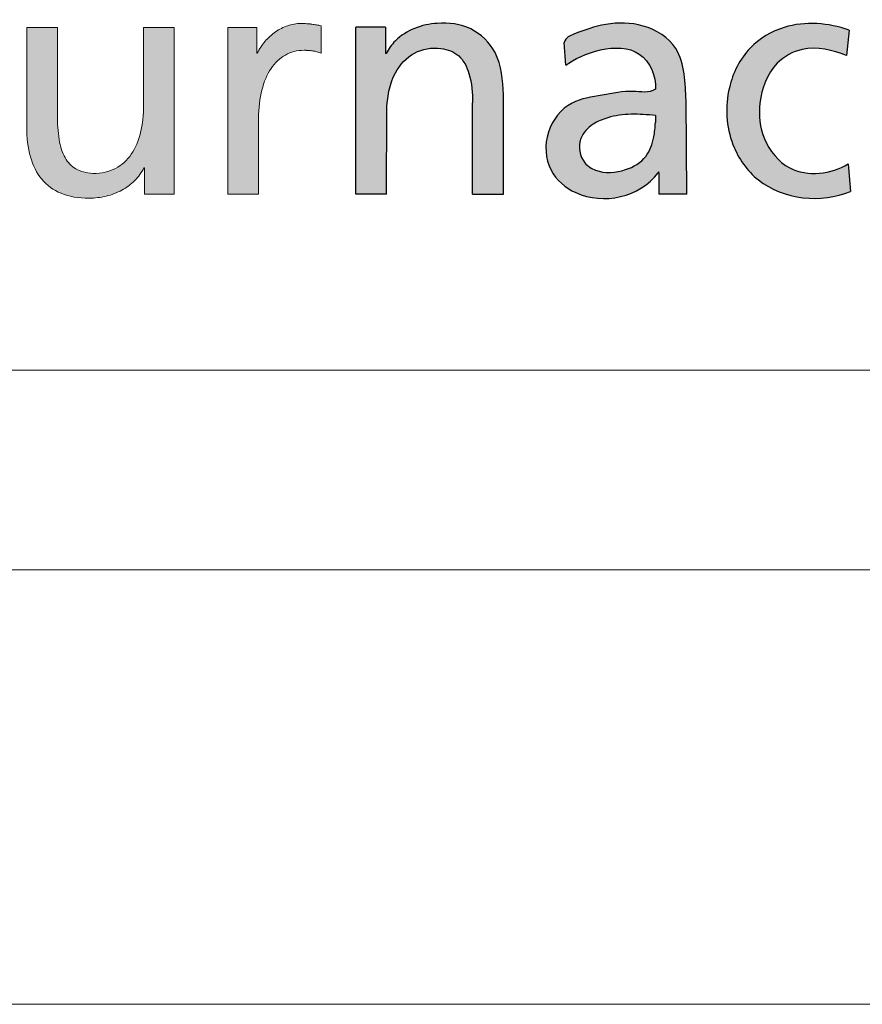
# Model space of a CAD drawing. Header units: millimetres. Extents: x 0 to 70526, y -39110 to 424.
# Tile 18 of 29: x 63373 to 63760, y -39110 to -38658. Entities that reach past the tile are written whole.
import ezdxf

# ---------------------------------------------------------------- set-up
doc = ezdxf.new("R2010")
doc.units = ezdxf.units.MM
doc.header["$LTSCALE"] = 0.25
doc.layers.add('FORMAT', color=7, linetype='Continuous')

# ---------------------------------------------------------------- blocks, each defined once
blk = doc.blocks.new('cajetin')
at = {"color": 7, "linetype": 'Continuous', "lineweight": 18}
for p, q in [((853.5, 7.5), (7.5, 7.5)), ((861, 0), (0, 0))]:
    blk.add_line(p, q, dxfattribs=at)
blk = doc.blocks.new('LOGO_sombreado')
at = {"linetype": 'Continuous'}
h = blk.add_hatch(color=7, dxfattribs=at)
edge = h.paths.add_edge_path(flags=0)
edge.add_line((8.928, 3.962), (8.875, 3.972))
edge.add_spline(control_points=[(8.875, 3.972), (8.858, 3.975), (8.841, 3.978), (8.823, 3.98)], knot_values=[22.132418, 22.132418, 22.132418, 22.132418, 23.132418, 23.132418, 23.132418, 23.132418], weights=[1, 1, 1, 1], degree=3, periodic=0)
edge.add_arc((8.709, 3.1), 0.888, 82.6219, 86.3614)
edge.add_spline(control_points=[(8.765, 3.986), (8.745, 3.987), (8.722, 3.988), (8.695, 3.988), (8.644, 3.988), (8.593, 3.979), (8.544, 3.963)], knot_values=[0.065266, 0.065266, 0.065266, 0.065266, 1.065266, 1.065266, 1.065266, 2.065266, 2.065266, 2.065266, 2.065266], weights=[1, 1, 1, 1, 1, 1, 1], degree=3, periodic=0)
edge.add_spline(control_points=[(8.544, 3.963), (8.495, 3.946), (8.448, 3.922), (8.404, 3.892)], knot_values=[2.065266, 2.065266, 2.065266, 2.065266, 3.065266, 3.065266, 3.065266, 3.065266], weights=[1, 1, 1, 1], degree=3, periodic=0)
edge.add_spline(control_points=[(8.404, 3.892), (8.36, 3.861), (8.319, 3.825), (8.283, 3.783)], knot_values=[3.065266, 3.065266, 3.065266, 3.065266, 4.065266, 4.065266, 4.065266, 4.065266], weights=[1, 1, 1, 1], degree=3, periodic=0)
edge.add_spline(control_points=[(8.283, 3.783), (8.248, 3.742), (8.218, 3.695), (8.194, 3.646)], knot_values=[4.065266, 4.065266, 4.065266, 4.065266, 5.065266, 5.065266, 5.065266, 5.065266], weights=[1, 1, 1, 1], degree=3, periodic=0)
edge.add_line((8.194, 3.646), (8.187, 3.646))
edge.add_line((8.187, 3.646), (8.187, 3.943))
edge.add_line((8.187, 3.943), (8.021, 3.943))
edge.add_line((8.021, 3.943), (7.856, 3.943))
edge.add_line((7.856, 3.943), (7.856, 3.703))
edge.add_line((7.856, 3.703), (7.856, 2.023))
edge.add_line((7.856, 2.023), (8.209, 2.023))
edge.add_spline(control_points=[(8.209, 2.023), (8.209, 2.314), (8.209, 2.605), (8.209, 2.896), (8.209, 3.017), (8.222, 3.126), (8.247, 3.222)], knot_values=[12.065266, 12.065266, 12.065266, 12.065266, 13.065266, 13.065266, 13.065266, 14.065266, 14.065266, 14.065266, 14.065266], weights=[1, 1, 1, 1, 1, 1, 1], degree=3, periodic=0)
edge.add_spline(control_points=[(8.247, 3.222), (8.271, 3.318), (8.307, 3.401), (8.352, 3.469)], knot_values=[14.065266, 14.065266, 14.065266, 14.065266, 15.065266, 15.065266, 15.065266, 15.065266], weights=[1, 1, 1, 1], degree=3, periodic=0)
edge.add_spline(control_points=[(8.352, 3.469), (8.398, 3.537), (8.454, 3.589), (8.518, 3.625)], knot_values=[15.065266, 15.065266, 15.065266, 15.065266, 16.065266, 16.065266, 16.065266, 16.065266], weights=[1, 1, 1, 1], degree=3, periodic=0)
edge.add_spline(control_points=[(8.518, 3.625), (8.582, 3.661), (8.654, 3.68), (8.733, 3.68)], knot_values=[16.065266, 16.065266, 16.065266, 16.065266, 17.065266, 17.065266, 17.065266, 17.065266], weights=[1, 1, 1, 1], degree=3, periodic=0)
edge.add_arc((8.733, 2.982), 0.698, 86.1548, 90.0023, ccw=False)
edge.add_spline(control_points=[(8.78, 3.678), (8.796, 3.677), (8.813, 3.675), (8.829, 3.673)], knot_values=[17.132418, 17.132418, 17.132418, 17.132418, 18.132418, 18.132418, 18.132418, 18.132418], weights=[1, 1, 1, 1], degree=3, periodic=0)
edge.add_spline(control_points=[(8.829, 3.673), (8.846, 3.67), (8.863, 3.667), (8.879, 3.662)], knot_values=[18.132418, 18.132418, 18.132418, 18.132418, 19.132418, 19.132418, 19.132418, 19.132418], weights=[1, 1, 1, 1], degree=3, periodic=0)
edge.add_spline(control_points=[(8.879, 3.662), (8.896, 3.658), (8.912, 3.652), (8.928, 3.646)], knot_values=[19.132418, 19.132418, 19.132418, 19.132418, 20.132418, 20.132418, 20.132418, 20.132418], weights=[1, 1, 1, 1], degree=3, periodic=0)
edge.add_line((8.928, 3.646), (8.928, 3.962))
h = blk.add_hatch(color=7, dxfattribs=at)
edge = h.paths.add_edge_path(flags=0)
edge.add_line((9.328, 2.026), (9.328, 3.946))
edge.add_line((9.328, 3.946), (9.67, 3.946))
edge.add_line((9.67, 3.946), (9.67, 3.641))
edge.add_line((9.67, 3.641), (9.678, 3.641))
edge.add_spline(control_points=[(9.678, 3.641), (9.704, 3.696), (9.793, 3.817), (10, 3.948), (10.305, 4.01), (10.669, 3.967), (10.997, 3.643), (11.021, 3.332), (11.026, 3.17)], knot_values=[0, 0, 0, 0, 0.090993, 0.223661, 0.358303, 0.55535, 0.750586, 1, 1, 1, 1], weights=[1, 1, 1, 1, 1, 1, 1, 1, 1], degree=3, periodic=0)
edge.add_line((11.026, 3.17), (11.026, 2.026))
edge.add_line((11.026, 2.026), (10.672, 2.026))
edge.add_line((10.672, 2.026), (10.672, 3.075))
edge.add_spline(control_points=[(10.672, 3.075), (10.669, 3.188), (10.66, 3.379), (10.536, 3.635), (10.28, 3.729), (9.984, 3.677), (9.726, 3.396), (9.691, 3.133), (9.683, 2.986)], knot_values=[0, 0, 0, 0, 0.181683, 0.307789, 0.426651, 0.591078, 0.760733, 1, 1, 1, 1], weights=[1, 1, 1, 1, 1, 1, 1, 1, 1], degree=3, periodic=0)
edge.add_line((9.683, 2.986), (9.681, 2.026))
edge.add_line((9.681, 2.026), (9.328, 2.026))
h = blk.add_hatch(color=7, dxfattribs=at)
edge = h.paths.add_edge_path(flags=0)
edge.add_spline(control_points=[(12.776, 3.232), (12.697, 3.183), (12.484, 3.232), (12.167, 3.156), (11.773, 3.111), (11.49, 2.752), (11.514, 2.287), (12.023, 1.86), (12.597, 1.99), (12.807, 2.27)], knot_values=[0, 0, 0, 0, 0.079966, 0.190057, 0.300094, 0.432511, 0.566689, 0.684622, 1, 1, 1, 1], weights=[1, 1, 1, 1, 1, 1, 1, 1, 1, 1], degree=3, periodic=0)
edge.add_spline(control_points=[(12.807, 2.27), (12.817, 2.296), (12.814, 2.27)], knot_values=[0, 0, 0, 1, 1, 1], weights=[1, 1, 1], degree=2, periodic=0)
edge.add_line((12.814, 2.27), (12.814, 2.023))
edge.add_line((12.814, 2.023), (13.139, 2.023))
edge.add_line((13.139, 2.023), (13.128, 3.106))
edge.add_spline(control_points=[(13.128, 3.106), (13.12, 3.292), (13.119, 3.706), (12.65, 4), (12.214, 4.002), (11.911, 3.898), (11.743, 3.828), (11.727, 3.77)], knot_values=[0, 0, 0, 0, 0.300445, 0.525135, 0.737289, 0.925487, 1, 1, 1, 1], weights=[1, 1, 1, 1, 1, 1, 1, 1], degree=3, periodic=0)
edge.add_line((11.727, 3.77), (11.744, 3.507))
edge.add_spline(control_points=[(11.744, 3.507), (11.927, 3.643), (12.567, 3.881), (12.789, 3.381), (12.776, 3.232)], knot_values=[0, 0, 0, 0, 0.658996, 1, 1, 1, 1], weights=[1, 1, 1, 1, 1], degree=3, periodic=0)
edge = h.paths.add_edge_path(flags=0)
edge.add_spline(control_points=[(12.776, 2.849), (12.772, 2.793), (12.762, 2.658), (12.682, 2.43), (12.419, 2.275), (12.142, 2.255), (11.913, 2.398), (11.87, 2.662), (12.044, 2.834), (12.252, 2.921), (12.499, 2.953), (12.683, 2.938), (12.776, 2.931)], knot_values=[0, 0, 0, 0, 0.068904, 0.168815, 0.283862, 0.42722, 0.488917, 0.605379, 0.695962, 0.771545, 0.884045, 1, 1, 1, 1], weights=[1, 1, 1, 1, 1, 1, 1, 1, 1, 1, 1, 1, 1], degree=3, periodic=0)
edge.add_line((12.776, 2.931), (12.776, 2.849))
h = blk.add_hatch(color=7, dxfattribs=at)
edge = h.paths.add_edge_path(flags=0)
edge.add_spline(control_points=[(5.713, 2.196), (5.772, 2.125), (5.847, 2.071), (5.937, 2.034)], knot_values=[55, 55, 55, 55, 56, 56, 56, 56], weights=[1, 1, 1, 1], degree=3, periodic=0)
edge.add_spline(control_points=[(5.937, 2.034), (6.028, 1.997), (6.135, 1.977), (6.259, 1.977)], knot_values=[56, 56, 56, 56, 57, 57, 57, 57], weights=[1, 1, 1, 1], degree=3, periodic=0)
edge.add_arc((6.259, 2.796), 0.818, 269.9868, 283.8904)
edge.add_spline(control_points=[(6.456, 2.001), (6.519, 2.017), (6.58, 2.04), (6.635, 2.071)], knot_values=[0, 0, 0, 0, 1, 1, 1, 1], weights=[1, 1, 1, 1], degree=3, periodic=0)
edge.add_spline(control_points=[(6.635, 2.071), (6.69, 2.101), (6.741, 2.137), (6.784, 2.181)], knot_values=[1, 1, 1, 1, 2, 2, 2, 2], weights=[1, 1, 1, 1], degree=3, periodic=0)
edge.add_spline(control_points=[(6.784, 2.181), (6.827, 2.224), (6.863, 2.273), (6.889, 2.328)], knot_values=[2, 2, 2, 2, 3, 3, 3, 3], weights=[1, 1, 1, 1], degree=3, periodic=0)
edge.add_line((6.889, 2.328), (6.896, 2.328))
edge.add_line((6.896, 2.328), (6.896, 2.023))
edge.add_line((6.896, 2.023), (7.067, 2.023))
edge.add_line((7.067, 2.023), (7.238, 2.023))
edge.add_line((7.238, 2.023), (7.238, 2.263))
edge.add_line((7.238, 2.263), (7.238, 3.943))
edge.add_line((7.238, 3.943), (6.885, 3.943))
edge.add_line((6.885, 3.943), (6.885, 3.721))
edge.add_spline(control_points=[(6.885, 3.721), (6.885, 3.647), (6.885, 3.573), (6.885, 3.499), (6.885, 3.35), (6.885, 3.202), (6.885, 3.054), (6.885, 2.937), (6.873, 2.829), (6.85, 2.734)], knot_values=[30, 30, 30, 30, 31, 31, 31, 33, 33, 33, 34, 34, 34, 34], weights=[1, 1, 1, 1, 1, 1, 1, 1, 1, 1], degree=3, periodic=0)
edge.add_spline(control_points=[(6.85, 2.734), (6.827, 2.637), (6.792, 2.553), (6.696, 2.414), (6.636, 2.359), (6.562, 2.321)], knot_values=[34, 34, 34, 34, 35, 35, 36, 36, 36, 36], weights=[1, 1, 1, 1, 1, 1], degree=3, periodic=0)
edge.add_spline(control_points=[(6.562, 2.321), (6.489, 2.284), (6.402, 2.263), (6.301, 2.263)], knot_values=[36, 36, 36, 36, 37, 37, 37, 37], weights=[1, 1, 1, 1], degree=3, periodic=0)
edge.add_spline(control_points=[(6.301, 2.263), (6.224, 2.268), (6.16, 2.285), (6.107, 2.315)], knot_values=[37, 37, 37, 37, 38, 38, 38, 38], weights=[1, 1, 1, 1], degree=3, periodic=0)
edge.add_spline(control_points=[(6.107, 2.315), (6.054, 2.345), (6.013, 2.388), (5.982, 2.445)], knot_values=[38, 38, 38, 38, 39, 39, 39, 39], weights=[1, 1, 1, 1], degree=3, periodic=0)
edge.add_spline(control_points=[(5.982, 2.445), (5.95, 2.501), (5.928, 2.571), (5.914, 2.655)], knot_values=[39, 39, 39, 39, 40, 40, 40, 40], weights=[1, 1, 1, 1], degree=3, periodic=0)
edge.add_spline(control_points=[(5.914, 2.655), (5.9, 2.739), (5.894, 2.837), (5.894, 2.949), (5.894, 3.115), (5.894, 3.28), (5.894, 3.446), (5.894, 3.529), (5.894, 3.612), (5.894, 3.695), (5.894, 3.777), (5.894, 3.86), (5.894, 3.943)], knot_values=[40, 40, 40, 40, 41, 41, 41, 43, 43, 43, 44, 44, 44, 45, 45, 45, 45], weights=[1, 1, 1, 1, 1, 1, 1, 1, 1, 1, 1, 1, 1], degree=3, periodic=0)
edge.add_line((5.894, 3.943), (5.54, 3.943))
edge.add_spline(control_points=[(5.54, 3.943), (5.54, 3.848), (5.54, 3.753), (5.54, 3.658), (5.54, 3.563), (5.54, 3.468), (5.54, 3.372), (5.54, 3.182), (5.54, 2.992), (5.54, 2.802), (5.54, 2.673), (5.554, 2.557), (5.583, 2.455)], knot_values=[49, 49, 49, 49, 50, 50, 50, 51, 51, 51, 53, 53, 53, 54, 54, 54, 54], weights=[1, 1, 1, 1, 1, 1, 1, 1, 1, 1, 1, 1, 1], degree=3, periodic=0)
edge.add_spline(control_points=[(5.583, 2.455), (5.611, 2.354), (5.655, 2.267), (5.713, 2.196)], knot_values=[54, 54, 54, 54, 55, 55, 55, 55], weights=[1, 1, 1, 1], degree=3, periodic=0)
at = {"layer": 'FORMAT'}
h = blk.add_hatch(color=256, dxfattribs=at)
edge = h.paths.add_edge_path(flags=0)
edge.add_spline(control_points=[(14.994, 2.372), (14.803, 2.254), (14.35, 2.197), (13.993, 2.642), (13.945, 3.102), (14.101, 3.522), (14.519, 3.756), (14.818, 3.682), (14.975, 3.62)], knot_values=[0, 0, 0, 0, 0.239736, 0.392762, 0.535377, 0.707741, 0.820778, 1, 1, 1, 1], weights=[1, 1, 1, 1, 1, 1, 1, 1, 1], degree=3, periodic=0)
edge.add_line((14.975, 3.62), (15.005, 3.913))
edge.add_spline(control_points=[(15.005, 3.913), (14.769, 3.994), (14.338, 4.032), (13.818, 3.724), (13.565, 3.214), (13.598, 2.624), (14.052, 1.977), (14.687, 1.916), (15.02, 2.056)], knot_values=[0, 0, 0, 0, 0.189442, 0.304437, 0.433405, 0.598153, 0.723513, 1, 1, 1, 1], weights=[1, 1, 1, 1, 1, 1, 1, 1, 1], degree=3, periodic=0)
edge.add_line((15.02, 2.056), (14.994, 2.372))
at = {"color": 7, "linetype": 'Continuous', "lineweight": 18}
blk.add_line((0, 0), (72.5, 0), dxfattribs=at)
blk.add_arc((6.259, 2.796), 0.818, 269.9868, 283.8904, dxfattribs=at)
at = {"color": 8, "linetype": 'Continuous', "lineweight": 0}
for points, knots in [([(8.765, 3.986), (8.745, 3.987), (8.722, 3.988), (8.695, 3.988), (8.644, 3.988), (8.593, 3.979), (8.544, 3.963)], [0.065266, 0.065266, 0.065266, 0.065266, 1.065266, 1.065266, 1.065266, 2.065266, 2.065266, 2.065266, 2.065266]), ([(5.894, 3.943), (5.864, 3.943), (5.835, 3.943), (5.805, 3.943), (5.746, 3.943), (5.688, 3.943), (5.629, 3.943), (5.599, 3.943), (5.57, 3.943), (5.54, 3.943)], [45, 45, 45, 45, 46, 46, 46, 48, 48, 48, 49, 49, 49, 49]), ([(5.54, 3.943), (5.54, 3.848), (5.54, 3.753), (5.54, 3.658), (5.54, 3.563), (5.54, 3.468), (5.54, 3.372), (5.54, 3.182), (5.54, 2.992), (5.54, 2.802), (5.54, 2.673), (5.554, 2.557), (5.583, 2.455)], [49, 49, 49, 49, 50, 50, 50, 51, 51, 51, 53, 53, 53, 54, 54, 54, 54]), ([(5.914, 2.655), (5.9, 2.739), (5.894, 2.837), (5.894, 2.949), (5.894, 3.115), (5.894, 3.28), (5.894, 3.446), (5.894, 3.529), (5.894, 3.612), (5.894, 3.695), (5.894, 3.777), (5.894, 3.86), (5.894, 3.943)], [40, 40, 40, 40, 41, 41, 41, 43, 43, 43, 44, 44, 44, 45, 45, 45, 45]), ([(7.238, 3.943), (7.209, 3.943), (7.179, 3.943), (7.15, 3.943), (7.091, 3.943), (7.032, 3.943), (6.973, 3.943), (6.944, 3.943), (6.914, 3.943), (6.885, 3.943)], [25, 25, 25, 25, 26, 26, 26, 28, 28, 28, 29, 29, 29, 29]), ([(7.238, 2.263), (7.238, 2.318), (7.238, 2.373), (7.238, 2.428), (7.238, 2.533), (7.238, 2.638), (7.238, 2.743), (7.238, 2.823), (7.238, 2.903), (7.238, 2.983), (7.238, 3.143), (7.238, 3.303), (7.238, 3.463), (7.238, 3.623), (7.238, 3.783), (7.238, 3.943)], [20, 20, 20, 20, 21, 21, 21, 22, 22, 22, 23, 23, 23, 24, 24, 24, 25, 25, 25, 25]), ([(6.885, 3.721), (6.885, 3.647), (6.885, 3.573), (6.885, 3.499), (6.885, 3.35), (6.885, 3.202), (6.885, 3.054), (6.885, 2.937), (6.873, 2.829), (6.85, 2.734)], [30, 30, 30, 30, 31, 31, 31, 33, 33, 33, 34, 34, 34, 34]), ([(8.209, 2.023), (8.209, 2.314), (8.209, 2.605), (8.209, 2.896), (8.209, 3.017), (8.222, 3.126), (8.247, 3.222)], [12.065266, 12.065266, 12.065266, 12.065266, 13.065266, 13.065266, 13.065266, 14.065266, 14.065266, 14.065266, 14.065266]), ([(6.85, 2.734), (6.827, 2.637), (6.792, 2.553), (6.696, 2.414), (6.636, 2.359), (6.562, 2.321)], [34, 34, 34, 34, 35, 35, 36, 36, 36, 36]), ([(6.889, 2.328), (6.89, 2.328), (6.892, 2.328), (6.893, 2.328), (6.894, 2.328), (6.894, 2.328), (6.894, 2.328), (6.894, 2.328), (6.895, 2.328), (6.895, 2.328), (6.895, 2.328), (6.895, 2.328), (6.895, 2.328), (6.896, 2.328), (6.896, 2.328), (6.896, 2.328)], [3, 3, 3, 3, 4, 4, 4, 5, 5, 5, 6, 6, 6, 7, 7, 7, 8, 8, 8, 8]), ([(6.896, 2.328), (6.896, 2.302), (6.896, 2.277), (6.896, 2.251), (6.896, 2.226), (6.896, 2.201), (6.896, 2.175), (6.896, 2.15), (6.896, 2.124), (6.896, 2.099), (6.896, 2.095), (6.896, 2.091), (6.896, 2.087), (6.896, 2.078), (6.896, 2.07), (6.896, 2.061), (6.896, 2.056), (6.896, 2.051), (6.896, 2.047), (6.896, 2.043), (6.896, 2.039), (6.896, 2.035), (6.896, 2.031), (6.896, 2.027), (6.896, 2.023)], [8, 8, 8, 8, 9, 9, 9, 10, 10, 10, 12, 12, 12, 13, 13, 13, 14, 14, 14, 15, 15, 15, 16, 16, 16, 17, 17, 17, 17])]:
    blk.add_open_spline(points, degree=3, knots=knots, dxfattribs=at)
for points, weights in [([(8.823, 3.98), (8.804, 3.983), (8.785, 3.985), (8.765, 3.986)], [1, 0.999645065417, 0.999645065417, 1]), ([(8.733, 3.68), (8.749, 3.68), (8.764, 3.679), (8.78, 3.678)], [1, 0.99962425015, 0.99962425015, 1])]:
    blk.add_rational_spline(points, weights, degree=3, dxfattribs=at)
for points in [[(8.875, 3.972), (8.858, 3.975), (8.841, 3.978), (8.823, 3.98)], [(8.928, 3.962), (8.911, 3.965), (8.893, 3.969), (8.875, 3.972)], [(6.885, 3.943), (6.885, 3.869), (6.885, 3.795), (6.885, 3.721)], [(8.021, 3.943), (7.966, 3.943), (7.911, 3.943), (7.856, 3.943)], [(7.856, 3.943), (7.856, 3.863), (7.856, 3.783), (7.856, 3.703)], [(8.187, 3.943), (8.132, 3.943), (8.077, 3.943), (8.021, 3.943)], [(8.187, 3.646), (8.187, 3.745), (8.187, 3.844), (8.187, 3.943)], [(8.404, 3.892), (8.36, 3.861), (8.319, 3.825), (8.283, 3.783)], [(8.544, 3.963), (8.495, 3.946), (8.448, 3.922), (8.404, 3.892)], [(8.928, 3.646), (8.928, 3.751), (8.928, 3.856), (8.928, 3.962)], [(8.283, 3.783), (8.248, 3.742), (8.218, 3.695), (8.194, 3.646)], [(7.856, 3.703), (7.856, 3.143), (7.856, 2.583), (7.856, 2.023)], [(8.194, 3.646), (8.192, 3.646), (8.189, 3.646), (8.187, 3.646)], [(8.518, 3.625), (8.582, 3.661), (8.654, 3.68), (8.733, 3.68)], [(8.78, 3.678), (8.796, 3.677), (8.813, 3.675), (8.829, 3.673)], [(8.829, 3.673), (8.846, 3.67), (8.863, 3.667), (8.879, 3.662)], [(8.879, 3.662), (8.896, 3.658), (8.912, 3.652), (8.928, 3.646)], [(8.352, 3.469), (8.398, 3.537), (8.454, 3.589), (8.518, 3.625)], [(8.247, 3.222), (8.271, 3.318), (8.307, 3.401), (8.352, 3.469)], [(5.982, 2.445), (5.95, 2.501), (5.928, 2.571), (5.914, 2.655)], [(5.583, 2.455), (5.611, 2.354), (5.655, 2.267), (5.713, 2.196)], [(6.107, 2.315), (6.054, 2.345), (6.013, 2.388), (5.982, 2.445)], [(6.301, 2.263), (6.224, 2.268), (6.16, 2.285), (6.107, 2.315)], [(6.562, 2.321), (6.489, 2.284), (6.402, 2.263), (6.301, 2.263)], [(6.784, 2.181), (6.827, 2.224), (6.863, 2.273), (6.889, 2.328)], [(5.713, 2.196), (5.772, 2.125), (5.847, 2.071), (5.937, 2.034)], [(6.635, 2.071), (6.69, 2.101), (6.741, 2.137), (6.784, 2.181)], [(7.238, 2.023), (7.238, 2.103), (7.238, 2.183), (7.238, 2.263)], [(6.456, 2.001), (6.519, 2.017), (6.58, 2.04), (6.635, 2.071)], [(5.937, 2.034), (6.028, 1.997), (6.135, 1.977), (6.259, 1.977)], [(6.896, 2.023), (6.953, 2.023), (7.01, 2.023), (7.067, 2.023)], [(7.067, 2.023), (7.124, 2.023), (7.181, 2.023), (7.238, 2.023)], [(7.856, 2.023), (7.974, 2.023), (8.092, 2.023), (8.209, 2.023)]]:
    blk.add_open_spline(points, degree=3, dxfattribs=at)
at = {"color": 7, "linetype": 'Continuous', "lineweight": 0}
blk.add_open_spline([(12.807, 2.27), (12.817, 2.296), (12.814, 2.27)], degree=2, dxfattribs=at)
at = {"layer": 'FORMAT', "color": 7}
for p, q in [((9.67, 3.946), (9.328, 3.946)), ((9.328, 2.026), (9.328, 3.946)), ((9.67, 3.946), (9.67, 3.641)), ((15.005, 3.913), (14.975, 3.62)), ((11.744, 3.507), (11.727, 3.77)), ((9.678, 3.641), (9.67, 3.641)), ((10.672, 2.026), (10.672, 3.075)), ((11.026, 2.026), (11.026, 3.17)), ((13.139, 2.023), (13.128, 3.106)), ((9.681, 2.026), (9.683, 2.986)), ((12.776, 2.931), (12.776, 2.849)), ((12.814, 2.27), (12.814, 2.023)), ((14.994, 2.372), (15.02, 2.056)), ((9.681, 2.026), (9.328, 2.026)), ((10.672, 2.026), (11.026, 2.026)), ((13.139, 2.023), (12.814, 2.023))]:
    blk.add_line(p, q, dxfattribs=at)
for points, knots in [([(11.026, 3.17), (11.021, 3.332), (10.997, 3.643), (10.669, 3.967), (10.305, 4.01), (10, 3.948), (9.793, 3.817), (9.704, 3.696), (9.678, 3.641)], [0, 0, 0, 0, 0.249414, 0.44465, 0.641697, 0.776339, 0.909007, 1, 1, 1, 1]), ([(13.128, 3.106), (13.12, 3.292), (13.119, 3.706), (12.65, 4), (12.214, 4.002), (11.911, 3.898), (11.743, 3.828), (11.727, 3.77)], [0, 0, 0, 0, 0.300445, 0.525135, 0.737289, 0.925487, 1, 1, 1, 1]), ([(15.005, 3.913), (14.769, 3.994), (14.338, 4.032), (13.818, 3.724), (13.565, 3.214), (13.598, 2.624), (14.052, 1.977), (14.687, 1.916), (15.02, 2.056)], [0, 0, 0, 0, 0.189442, 0.304437, 0.433405, 0.598153, 0.723513, 1, 1, 1, 1]), ([(11.744, 3.507), (11.927, 3.643), (12.567, 3.881), (12.789, 3.381), (12.776, 3.232)], [0, 0, 0, 0, 0.658996, 1, 1, 1, 1]), ([(9.683, 2.986), (9.691, 3.133), (9.726, 3.396), (9.984, 3.677), (10.28, 3.729), (10.536, 3.635), (10.66, 3.379), (10.669, 3.188), (10.672, 3.075)], [0, 0, 0, 0, 0.239267, 0.408922, 0.573349, 0.692211, 0.818317, 1, 1, 1, 1]), ([(14.975, 3.62), (14.818, 3.682), (14.519, 3.756), (14.101, 3.522), (13.945, 3.102), (13.993, 2.642), (14.35, 2.197), (14.803, 2.254), (14.994, 2.372)], [0, 0, 0, 0, 0.179222, 0.292259, 0.464623, 0.607238, 0.760264, 1, 1, 1, 1]), ([(12.776, 3.232), (12.697, 3.183), (12.484, 3.232), (12.167, 3.156), (11.773, 3.111), (11.49, 2.752), (11.514, 2.287), (12.023, 1.86), (12.597, 1.99), (12.807, 2.27)], [0, 0, 0, 0, 0.079966, 0.190057, 0.300094, 0.432511, 0.566689, 0.684622, 1, 1, 1, 1]), ([(12.776, 2.931), (12.683, 2.938), (12.499, 2.953), (12.252, 2.921), (12.044, 2.834), (11.87, 2.662), (11.913, 2.398), (12.142, 2.255), (12.419, 2.275), (12.682, 2.43), (12.762, 2.658), (12.772, 2.793), (12.776, 2.849)], [0, 0, 0, 0, 0.115955, 0.228455, 0.304038, 0.394621, 0.511083, 0.57278, 0.716138, 0.831185, 0.931096, 1, 1, 1, 1])]:
    blk.add_open_spline(points, degree=3, knots=knots, dxfattribs=at)
blk = doc.blocks.new('A$C861fd815')
at = {"color": 7, "linetype": 'Continuous', "lineweight": 18}
blk.add_line((63155.37, -38910.35), (70327.25, -38910.35), dxfattribs=at)
at = {"xscale": 26.5625, "yscale": 26.5625, "zscale": 26.5625}
blk.add_blockref('cajetin', (47656.16, -39109.56), dxfattribs=at)
at = {"color": 7, "linetype": 'Continuous', "xscale": 39.84375, "yscale": 39.84375, "zscale": 39.84375}
blk.add_blockref('LOGO_sombreado', (63155.76, -38818.79), dxfattribs=at)

msp = doc.modelspace()

# ---------------------------------------------------------------- block references
msp.add_blockref('A$C861fd815', (0, 0))

doc.saveas('drawing.dxf')
